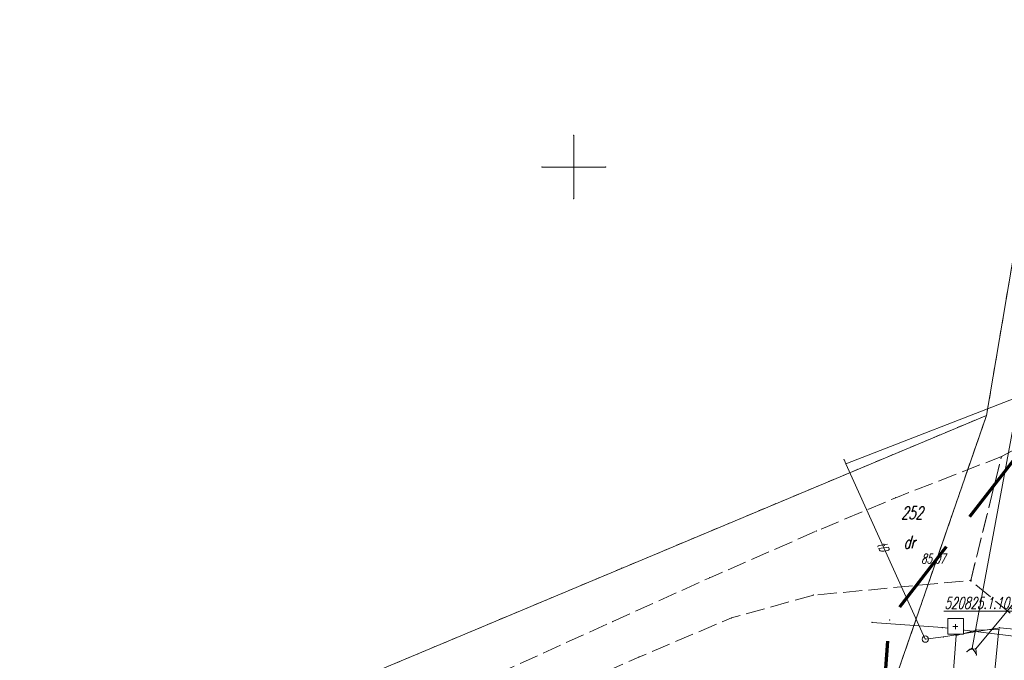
# Model space of a CAD drawing. Header units: metres. Extents: x 5537264 to 5541990, y 5958323 to 5965240.
# Tile 7 of 29: x 5539456 to 5539534, y 5961361 to 5961412. Entities that reach past the tile are written whole.
import ezdxf
from ezdxf.enums import TextEntityAlignment as Align

# ---------------------------------------------------------------- set-up
doc = ezdxf.new("R2010")
doc.units = ezdxf.units.M
for name, pattern in [('L_0_03', [1, 0.5, -0.5]), ('L_0_06', [2, 1.5, -0.5]), ('L_0_0C', [3, 2, -1]), ('L_0_B0', [0])]:
    doc.linetypes.add(name, pattern=pattern)
doc.layers.get('0').update_dxf_attribs({"linetype": 'CONTINUOUS', "lineweight": 18})
for name, color, linetype, lineweight in [('131_Punkt_osnowy_pomiarowej', 7, 'CONTINUOUS', 18), ('210_oznaczenie_konturu_uzytku_gruntowego', 3, 'CONTINUOUS', 18), ('211_numer_dzialki_ewidencyjnej', 96, 'CONTINUOUS', 18), ('218_kontur_uzytku_gruntowego', 3, 'L_0_03', 18), ('219_dzialka_ewidencyjna', 96, 'CONTINUOUS', 18), ('jezdnia', 7, 'L_0_06', 18), ('komora_podziemna', 7, 'CONTINUOUS', 18), ('pikieta_sztuczna', 7, 'CONTINUOUS', 18), ('pikieta_sztuczna_Atr2', 7, 'CONTINUOUS', 18), ('przepust', 7, 'CONTINUOUS', 18), ('przewod_telekomunikacyjny_napowietrzny', 30, 'L_0_B0', 18), ('przewod_telekomunikacyjny_podziemny', 7, 'CONTINUOUS', 18), ('przewod_telekomunikacyjny_podziemny_Atr1', 7, 'CONTINUOUS', 18), ('przewod_wodociagowy', 7, 'CONTINUOUS', 18), ('row_melioracyjny__poligon_', 7, 'CONTINUOUS', 18), ('Szczegolowa_osnowa_geodezyjna_pozioma', 7, 'CONTINUOUS', 18), ('Szczegolowa_osnowa_geodezyjna_pozioma_Atr103', 7, 'CONTINUOUS', 18), ('Wstawianie_ramki_sekcyjnej_z_opisem', 7, 'CONTINUOUS', 18), ('Zakres', 7, 'L_0_0C', 70)]:
    doc.layers.add(name, color=color, linetype=linetype, lineweight=lineweight)
doc.styles.get("Standard").update_dxf_attribs({"font": 'simplex.shx'})
doc.linetypes.add('L_0_B0_SHX', pattern='A,0,-0.75,-1.5,[4,4073 CAD MZ Rusinowo Szkoła GG.6640.1081.2024.shx,S=0.05,R=0,X=0,Y=0],-1.5,[5,4073 CAD MZ Rusinowo Szkoła GG.6640.1081.2024.shx,S=0.05,R=0,X=0,Y=0],-1.5,[6,4073 CAD MZ Rusinowo Szkoła GG.6640.1081.2024.shx,S=0.05,R=0,X=0,Y=0],-1.5,-1.5,-1.5,[7,4073 CAD MZ Rusinowo Szkoła GG.6640.1081.2024.shx,S=0.05,R=0,X=0,Y=0],-1.5,[8,4073 CAD MZ Rusinowo Szkoła GG.6640.1081.2024.shx,S=0.05,R=0,X=0,Y=0],-1.5,[9,4073 CAD MZ Rusinowo Szkoła GG.6640.1081.2024.shx,S=0.05,R=0,X=0,Y=0],-1.5,-0.75', length=15)

# ---------------------------------------------------------------- blocks, each defined once
blk = doc.blocks.new('OSSP')
at = {"color": 0, "linetype": 'Continuous', "lineweight": 18}
blk.add_wipeout([(-1.2, 1.3), (1.3, 1.3), (1.3, -1.2), (-1.2, -1.2)], dxfattribs=at)
at = {"color": 0, "linetype": 'Continuous', "lineweight": 18, "flags": 128}
blk.add_lwpolyline([(-1.2, 1.3), (1.3, 1.3), (1.3, -1.2), (-1.2, -1.2), (-1.2, 1.3)], close=True, dxfattribs=at)
for points in [[(-0.4, 0), (0.4, 0)], [(0, 0.4), (0, -0.4)]]:
    blk.add_lwpolyline(points, dxfattribs=at)

msp = doc.modelspace()

# ---------------------------------------------------------------- hatches: boundary and pattern name
at = {"layer": 'pikieta_sztuczna', "linetype": 'Continuous', "lineweight": 18}
msp.add_hatch(color=256, dxfattribs=at).paths.add_polyline_path([(5539531.29, 5961367.345, 1), (5539531.29, 5961367.435, 1)])

# ---------------------------------------------------------------- linework, layer by layer
for p in [(5539500, 5961402.5), (5539497.5, 5961400), (5539502.5, 5961400), (5539500, 5961397.5), (5539521.31, 5961376.92), (5539533.72, 5961377.16), (5539525.38, 5961373.91), (5539519.13, 5961371.29), (5539503.81, 5961368.36), (5539510.72, 5961367.6), (5539531.29, 5961367.39), (5539531.29, 5961367.39), (5539518.89, 5961366.23), (5539512.42, 5961364.43), (5539503.07, 5961364.15), (5539523.52, 5961364.08), (5539524.89, 5961364.28), (5539529.06, 5961363.67), (5539533.58, 5961363.66), (5539531.75, 5961363.48), (5539533.51, 5961363.53), (5539527.71, 5961362.76), (5539527.71, 5961362.76), (5539531.41, 5961362.06), (5539505.13, 5961361.34), (5539530.997, 5961361.777), (5539531.191, 5961361.954), (5539531.69, 5961362), (5539531.693, 5961361.647), (5539531.736, 5961361.501)]:
    msp.add_point(p)
at = {"layer": '131_Punkt_osnowy_pomiarowej', "color": 7}
msp.add_point((5539529.8, 5961363.73), dxfattribs=at)
at = {"layer": '218_kontur_uzytku_gruntowego', "lineweight": 18, "flags": 128}
for points in [[(5539538.18, 5961413.76), (5539532.54, 5961380.41)], [(5539532.54, 5961380.41), (5539503.81, 5961368.36)], [(5539532.54, 5961380.41), (5539525.28, 5961359.41)], [(5539525.28, 5961359.41), (5539532.54, 5961380.41)], [(5539503.81, 5961368.36), (5539468.02, 5961353.34)]]:
    msp.add_lwpolyline(points, dxfattribs=at)
at = {"layer": '219_dzialka_ewidencyjna', "linetype": 'Continuous', "lineweight": 18, "flags": 128}
for points in [[(5539532.54, 5961380.41), (5539538.18, 5961413.76)], [(5539468.02, 5961353.34), (5539532.54, 5961380.41)], [(5539525.28, 5961359.41), (5539532.54, 5961380.41)]]:
    msp.add_lwpolyline(points, dxfattribs=at)
at = {"layer": 'jezdnia', "lineweight": 18, "flags": 128}
for points in [[(5539537.17, 5961379.01), (5539535.18, 5961364.16), (5539531.29, 5961367.39), (5539533.72, 5961377.16)], [(5539518.89, 5961366.23), (5539512.42, 5961364.43), (5539505.13, 5961361.34), (5539496.7, 5961357.66), (5539471.59, 5961346.9), (5539459.79, 5961341.76), (5539436.16, 5961331.44), (5539425.6, 5961326.91), (5539417.13, 5961323.26), (5539404.96, 5961318.64), (5539393.49, 5961314.64), (5539386.02, 5961312.18), (5539381.57, 5961311.5), (5539368.34, 5961311.35), (5539357.43, 5961310.84), (5539342.68, 5961310.77), (5539331.11, 5961310.6), (5539315, 5961310.28), (5539308.91, 5961310.33), (5539301.96, 5961310.54), (5539297.15, 5961310.96), (5539289.81, 5961312.11), (5539278.98, 5961313.53), (5539265.89, 5961314.96), (5539261.76, 5961311.82), (5539260.23, 5961309.13), (5539259.67, 5961308.15), (5539259.29, 5961305.56), (5539256.73, 5961293.01), (5539255.14, 5961284.96), (5539253.47, 5961276.01), (5539251.77, 5961266.87), (5539250.45, 5961259.98), (5539248.84, 5961250.48), (5539247.09, 5961247.88), (5539243.64, 5961243.42), (5539237.8, 5961235.8), (5539236.4, 5961227.83), (5539234.64, 5961217.48), (5539228.83, 5961218.45), (5539230.45, 5961225.57), (5539231.98, 5961234.54), (5539235.2, 5961238.78), (5539238.79, 5961242.71), (5539242.4, 5961246.38), (5539245.18, 5961250.93), (5539246.47, 5961258.15), (5539248.28, 5961266.64), (5539250.09, 5961276.12), (5539251.59, 5961283.98), (5539252.05, 5961286.45), (5539253.54, 5961295.64), (5539255.17, 5961305.14), (5539255.94, 5961309.21), (5539255.01, 5961312.82), (5539251.33, 5961316.08), (5539250.89, 5961319.29), (5539260.31, 5961318.5), (5539267.55, 5961318.12), (5539275, 5961317.24), (5539285.55, 5961316.03), (5539290.47, 5961315.47), (5539298.18, 5961314.51), (5539307.52, 5961313.37), (5539310.41, 5961313.38), (5539319.31, 5961313.57), (5539327.23, 5961313.75), (5539336.29, 5961313.95), (5539348.77, 5961314.07), (5539357.74, 5961314.25), (5539368.25, 5961314.49), (5539376.4, 5961314.65), (5539383.91, 5961314.93), (5539387.92, 5961315.97), (5539393.58, 5961317.9), (5539396.19, 5961318.82), (5539401.51, 5961321.05), (5539407.09, 5961323.16), (5539420.19, 5961328.73), (5539429.09, 5961332.51), (5539439.71, 5961336.99), (5539446.85, 5961339.97), (5539456.26, 5961344.12), (5539467.84, 5961348.93), (5539472.94, 5961351.03), (5539483.8, 5961355.8), (5539491.31, 5961358.81), (5539503.07, 5961364.15), (5539510.72, 5961367.6), (5539519.13, 5961371.29), (5539525.38, 5961373.91), (5539533.72, 5961377.16), (5539531.29, 5961367.39)]]:
    msp.add_lwpolyline(points, close=True, dxfattribs=at)
at = {"layer": 'komora_podziemna', "lineweight": 18}
msp.add_circle((5539527.71, 5961362.76), 0.25, dxfattribs=at)
at = {"layer": 'pikieta_sztuczna', "lineweight": 18}
msp.add_circle((5539531.29, 5961367.39), 0.045, dxfattribs=at)
at = {"layer": 'przepust', "linetype": 'Continuous', "lineweight": 18, "flags": 128}
for points in [[(5539534.62, 5961379.31), (5539531.41, 5961362.06)], [(5539531.69, 5961362), (5539546.35, 5961379.64)], [(5539531.41, 5961362.06), (5539530.997, 5961361.777)], [(5539531.41, 5961362.06), (5539531.693, 5961361.647)], [(5539531.69, 5961362), (5539531.191, 5961361.954)], [(5539531.69, 5961362), (5539531.736, 5961361.501)]]:
    msp.add_lwpolyline(points, dxfattribs=at)
at = {"layer": 'przewod_telekomunikacyjny_napowietrzny', "linetype": 'CONTINUOUS', "lineweight": 18}
for p, q in [((5539548.58, 5961387.11), (5539521.45, 5961376.59)), ((5539521.45, 5961376.59), (5539548.58, 5961387.11))]:
    msp.add_line(p, q, dxfattribs=at)
at = {"layer": 'przewod_telekomunikacyjny_napowietrzny', "linetype": 'L_0_B0_SHX', "lineweight": 18}
for p, q in [((5539548.58, 5961387.11), (5539521.45, 5961376.59)), ((5539521.45, 5961376.59), (5539548.58, 5961387.11))]:
    msp.add_line(p, q, dxfattribs=at)
at = {"layer": 'przewod_telekomunikacyjny_napowietrzny', "color": 30}
msp.add_point((5539521.45, 5961376.59), dxfattribs=at)
at = {"layer": 'przewod_telekomunikacyjny_podziemny', "linetype": 'Continuous', "lineweight": 18, "flags": 128}
for points in [[(5539521.31, 5961376.92), (5539521.45, 5961376.59), (5539527.71, 5961362.76)], [(5539527.71, 5961362.76), (5539529.14, 5961362.93), (5539533.58, 5961363.66), (5539545.33, 5961362.56), (5539545.66, 5961366.7), (5539548.29, 5961366.44)]]:
    msp.add_lwpolyline(points, dxfattribs=at)
at = {"layer": 'przewod_wodociagowy', "linetype": 'Continuous', "lineweight": 18, "flags": 128}
msp.add_lwpolyline([(5539523.52, 5961364.08), (5539529.06, 5961363.67), (5539537.48, 5961362.65), (5539542.79, 5961362), (5539541.4, 5961352.89), (5539540.33, 5961338.95), (5539539.17, 5961326.33), (5539538.66, 5961318.45), (5539538.17, 5961311.01), (5539537.08, 5961296.32), (5539536.47, 5961285.85), (5539535.85, 5961268.98), (5539549.29, 5961271.29), (5539573.3, 5961275.34), (5539588.62, 5961277.8), (5539602.17, 5961279.36), (5539616.59, 5961280.91), (5539615.83, 5961257.35), (5539615.32, 5961242.06)], dxfattribs=at)
at = {"layer": 'row_melioracyjny__poligon_', "linetype": 'Continuous', "lineweight": 18, "flags": 128}
msp.add_lwpolyline([(5539531.75, 5961363.48), (5539533.51, 5961363.53), (5539532.28, 5961350.84), (5539530.64, 5961337.06), (5539530.22, 5961334.18), (5539528.18, 5961334.25), (5539528.17, 5961334.88), (5539528.52, 5961339.75), (5539529.11, 5961349.32), (5539529.73, 5961357.49), (5539530.14, 5961363.06)], close=True, dxfattribs=at)
at = {"layer": 'Szczegolowa_osnowa_geodezyjna_pozioma', "color": 7}
msp.add_point((5539530.08, 5961363.75), dxfattribs=at)
at = {"layer": 'Wstawianie_ramki_sekcyjnej_z_opisem', "linetype": 'Continuous', "lineweight": 18, "flags": 128}
for points in [[(5539500, 5961397.5), (5539500, 5961402.5)], [(5539500, 5961397.5), (5539500, 5961402.5)], [(5539497.5, 5961400), (5539502.5, 5961400)], [(5539497.5, 5961400), (5539502.5, 5961400)]]:
    msp.add_lwpolyline(points, dxfattribs=at)
at = {"layer": 'Zakres', "lineweight": 70, "ltscale": 3, "flags": 128}
msp.add_lwpolyline([(5539630.53, 5961390.3), (5539628.94, 5961331.74), (5539600.56, 5961283.04), (5539537.62, 5961279.94), (5539520.78, 5961299.6), (5539520.6, 5961305.18), (5539524.89, 5961364.28), (5539536.45, 5961379.17)], close=True, dxfattribs=at)

# ---------------------------------------------------------------- texts
at = {"layer": '210_oznaczenie_konturu_uzytku_gruntowego', "lineweight": 20, "oblique": 15, "width": 0.66}
msp.add_text('dr', height=1, dxfattribs=at).set_placement((5539526, 5961370.9), align=Align.TOP_LEFT)
at = {"layer": '211_numer_dzialki_ewidencyjnej', "lineweight": 20, "oblique": 15, "width": 0.66}
msp.add_text('252', height=1, dxfattribs=at).set_placement((5539525.81, 5961373.22), align=Align.TOP_LEFT)
at = {"layer": 'pikieta_sztuczna_Atr2', "lineweight": 15, "oblique": 15, "width": 0.66}
msp.add_text('85.07', height=0.75, dxfattribs=at).set_placement((5539527.39, 5961369.48), align=Align.TOP_LEFT)
at = {"layer": 'przewod_telekomunikacyjny_podziemny_Atr1', "lineweight": 15, "oblique": 15, "width": 0.66}
msp.add_text('tD', height=0.75, rotation=-67.3, dxfattribs=at).set_placement((5539524.606, 5961370.525), align=Align.TOP_LEFT)
at = {"layer": 'Szczegolowa_osnowa_geodezyjna_pozioma_Atr103', "lineweight": 18, "oblique": 15, "width": 0.66}
msp.add_text('%%U520825.1.10310', height=0.9, dxfattribs=at).set_placement((5539529.23, 5961366.06), align=Align.TOP_LEFT)

# ---------------------------------------------------------------- next in the draw order: block references
at = {"layer": 'Szczegolowa_osnowa_geodezyjna_pozioma', "color": 7, "linetype": 'Continuous', "xscale": 0.5, "yscale": 0.5, "zscale": 0.5}
msp.add_blockref('OSSP', (5539530.08, 5961363.75), dxfattribs=at)

# ---------------------------------------------------------------- next in the draw order: linework, layer by layer
at = {"layer": 'Szczegolowa_osnowa_geodezyjna_pozioma', "color": 7}
msp.add_point((5539530.08, 5961363.75), dxfattribs=at)

# ---------------------------------------------------------------- next in the draw order: block references
at = {"layer": 'Szczegolowa_osnowa_geodezyjna_pozioma', "color": 7, "linetype": 'Continuous', "xscale": 0.5, "yscale": 0.5, "zscale": 0.5}
msp.add_blockref('OSSP', (5539530.08, 5961363.75), dxfattribs=at)

# ---------------------------------------------------------------- next in the draw order: linework, layer by layer
for p in [(5539529.14, 5961362.93), (5539530.14, 5961363.06)]:
    msp.add_point(p)

doc.saveas('drawing.dxf')
